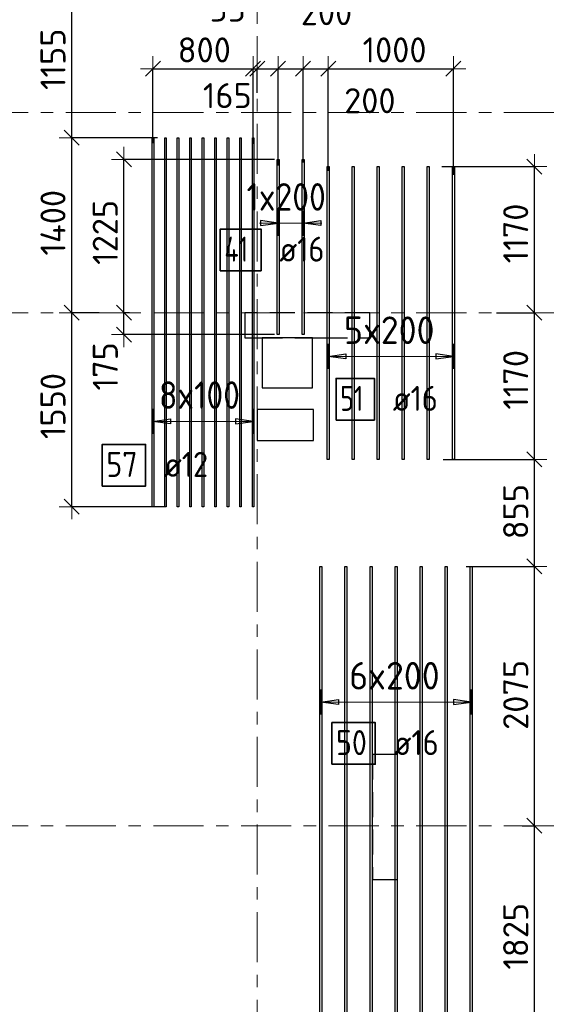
# Model space of a CAD drawing. Header units: metres. Extents: x -38 to 107, y -15 to 21.
# Tile 6 of 89: x 2.6 to 6.9, y 1.87 to 9.74. Entities that reach past the tile are written whole.
import ezdxf

# ---------------------------------------------------------------- set-up
doc = ezdxf.new("R2010")
doc.units = ezdxf.units.M
doc.header["$PDMODE"] = 65
for name, pattern in [('______11', [0.5, 0.4, -0.05, 0, -0.05]), ('______2', [0.27, 0.2, -0.07]), ('______5', [1.1, 0.8, -0.1, 0.1, -0.1])]:
    doc.linetypes.add(name, pattern=pattern)
for name, color, linetype, lineweight in [('XR$2$Осевая линия (1)', 7, '______5', 13), ('XR$3$Перекрытие (1)', 7, 'Continuous', 35), ('XR$3$Размерная линия (1)', 7, 'Continuous', 13)]:
    doc.layers.add(name, color=color, linetype=linetype, lineweight=lineweight)
for name, color, linetype, lineweight, true_color in [('XR$3$Арм.стержн.Доп. Арм верхн.зоны Х', 7, 'Continuous', 35, 0x8c8cff), ('XR$3$Арм.стержн.Доп. Арм. верхн.зоны У', 7, 'Continuous', 35, 0x739641), ('XR$5$Стена_ бетон несущ.', 7, 'Continuous', 70, 0xb4b496)]:
    doc.layers.add(name, color=color, linetype=linetype, lineweight=lineweight, true_color=true_color)
doc.styles.add('ISOCPEUR', font='txt')
doc.dimstyles.new('DIMSTYLE_3', dxfattribs={"dimtxt": 0.2, "dimasz": 0.2, "dimexe": 0, "dimexo": 0, "dimgap": 0.1, "dimtad": 2, "dimdec": 0, "dimlfac": 1000, "dimrnd": 5, "dimzin": 12, "dimdsep": 46, "dimtxsty": 'ISOCPEUR', "dimblk1": 'ALL_ML_STRICH', "dimblk2": 'ALL_ML_STRICH', "dimsah": 1, "dimcen": 0, "dimclrd": 7, "dimclre": 256, "dimclrt": 7, "dimadec": 0, "dimazin": 0, "dimtfac": 1, "dimtdec": 0, "dimtix": 1, "dimtmove": 2, "dimatfit": 3, "dimfxl": 0, "dimtzin": 0, "dimlwd": 0, "dimlwe": -3, "dimarcsym": 0})
doc.dimstyles.new('DIMSTYLE_6', dxfattribs={"dimtxt": 0.2, "dimasz": 0.2, "dimexe": 0, "dimexo": 0, "dimgap": 0.1, "dimtad": 2, "dimdec": 0, "dimlfac": 1000, "dimrnd": 5, "dimzin": 12, "dimdsep": 46, "dimtxsty": 'ISOCPEUR', "dimblk1": 'ALL_ML_STRICH', "dimblk2": 'ALL_ML_STRICH', "dimsah": 1, "dimcen": 0, "dimclrd": 7, "dimclre": 256, "dimclrt": 7, "dimadec": 0, "dimazin": 0, "dimtfac": 1, "dimtdec": 0, "dimtix": 1, "dimtmove": 2, "dimatfit": 3, "dimfxl": 0, "dimtvp": 1.2, "dimtzin": 0, "dimlwd": 0, "dimlwe": -3, "dimarcsym": 0})
doc.dimstyles.new('DIMSTYLE_7', dxfattribs={"dimtxt": 0.2, "dimasz": 0.2, "dimexe": 0, "dimexo": 0, "dimgap": 0.1, "dimtad": 0, "dimdec": 0, "dimlfac": 1000, "dimrnd": 5, "dimzin": 12, "dimdsep": 46, "dimtxsty": 'ISOCPEUR', "dimblk1": 'ALL_ML_STRICH', "dimblk2": 'ALL_ML_STRICH', "dimsah": 1, "dimcen": 0, "dimclrd": 7, "dimclre": 256, "dimclrt": 7, "dimadec": 0, "dimazin": 0, "dimtfac": 1, "dimtdec": 0, "dimtix": 1, "dimtmove": 2, "dimatfit": 3, "dimfxl": 0, "dimtvp": 1.2, "dimtzin": 0, "dimlwd": 0, "dimlwe": -3, "dimarcsym": 0})

# ---------------------------------------------------------------- blocks, each defined once
blk = doc.blocks.new('ALL_ML_STRICH')
at = {"color": 0, "linetype": 'ByBlock', "lineweight": -2}
for p, q in [((0, -0.5), (0, 0.5)), ((-1, 0), (0.5, 0)), ((-0.3, -0.3), (0.3, 0.3))]:
    blk.add_line(p, q, dxfattribs=at)
blk = doc.blocks.new('*D53')
at = {"layer": 'DEFPOINTS', "color": 7, "linetype": 'Continuous', "lineweight": 13, "transparency": 33554687}
for p in [(3.2552, 7.4), (3.0175, 5.8493), (3.7925, 5.8493)]:
    blk.add_point(p, dxfattribs=at)
at = {"layer": 'XR$3$Размерная линия (1)', "color": 9, "linetype": 'Continuous', "lineweight": -2, "true_color": 0xc7c7c7, "transparency": 33554687}
for p, q in [((3.2352, 7.4), (3.0175, 7.4)), ((3.7725, 5.8493), (3.0175, 5.8493))]:
    blk.add_line(p, q, dxfattribs=at)
at = {"layer": 'XR$3$Размерная линия (1)', "color": 7, "linetype": 'Continuous', "lineweight": -2, "transparency": 33554687}
blk.add_line((3.0175, 5.8493), (3.0175, 7.4), dxfattribs=at)
at = {"layer": 'XR$3$Размерная линия (1)', "color": 7, "linetype": 'Continuous', "lineweight": 13, "transparency": 33554687, "xscale": 0.2, "yscale": 0.2, "zscale": 0.2}
for p, rotation in [((3.0175, 7.4), 90), ((3.0175, 5.8493), 270)]:
    blk.add_blockref('ALL_ML_STRICH', p, dxfattribs=dict(at, rotation=rotation))
at = {"layer": 'XR$3$Размерная линия (1)', "color": 7, "linetype": 'Continuous', "lineweight": 13, "transparency": 33554687, "insert": (2.8675, 6.6547), "char_height": 0.2, "width": 0.8, "attachment_point": 5, "rotation": 90, "style": 'ISOCPEUR'}
blk.add_mtext('\\A1;{1550}', dxfattribs=at)
blk = doc.blocks.new('*D54')
at = {"layer": 'DEFPOINTS', "color": 7, "linetype": 'Continuous', "lineweight": 13, "transparency": 33554687}
for p in [(3.7216, 8.7993), (3.0175, 7.4), (3.2552, 7.4)]:
    blk.add_point(p, dxfattribs=at)
at = {"layer": 'XR$3$Размерная линия (1)', "color": 9, "linetype": 'Continuous', "lineweight": -2, "true_color": 0xc7c7c7, "transparency": 33554687}
for p, q in [((3.7016, 8.7993), (3.0175, 8.7993)), ((3.2352, 7.4), (3.0175, 7.4))]:
    blk.add_line(p, q, dxfattribs=at)
at = {"layer": 'XR$3$Размерная линия (1)', "color": 7, "linetype": 'Continuous', "lineweight": -2, "transparency": 33554687}
blk.add_line((3.0175, 7.4), (3.0175, 8.7993), dxfattribs=at)
at = {"layer": 'XR$3$Размерная линия (1)', "color": 7, "linetype": 'Continuous', "lineweight": 13, "transparency": 33554687, "xscale": 0.2, "yscale": 0.2, "zscale": 0.2}
for p, rotation in [((3.0175, 8.7993), 90), ((3.0175, 7.4), 270)]:
    blk.add_blockref('ALL_ML_STRICH', p, dxfattribs=dict(at, rotation=rotation))
at = {"layer": 'XR$3$Размерная линия (1)', "color": 7, "linetype": 'Continuous', "lineweight": 13, "transparency": 33554687, "insert": (2.8675, 8.1197), "char_height": 0.2, "width": 0.8, "attachment_point": 5, "rotation": 90, "style": 'ISOCPEUR'}
blk.add_mtext('\\A1;{1400}', dxfattribs=at)
blk = doc.blocks.new('*D55')
at = {"layer": 'DEFPOINTS', "color": 7, "linetype": 'Continuous', "lineweight": 13, "transparency": 33554687}
for p in [(4.0894, 9.9527), (3.0175, 8.7993), (3.7216, 8.7993)]:
    blk.add_point(p, dxfattribs=at)
at = {"layer": 'XR$3$Размерная линия (1)', "color": 9, "linetype": 'Continuous', "lineweight": -2, "true_color": 0xc7c7c7, "transparency": 33554687}
for p, q in [((4.0694, 9.9527), (3.0175, 9.9527)), ((3.7016, 8.7993), (3.0175, 8.7993))]:
    blk.add_line(p, q, dxfattribs=at)
at = {"layer": 'XR$3$Размерная линия (1)', "color": 7, "linetype": 'Continuous', "lineweight": -2, "transparency": 33554687}
blk.add_line((3.0175, 8.7993), (3.0175, 9.9527), dxfattribs=at)
at = {"layer": 'XR$3$Размерная линия (1)', "color": 7, "linetype": 'Continuous', "lineweight": 13, "transparency": 33554687, "xscale": 0.2, "yscale": 0.2, "zscale": 0.2}
for p, rotation in [((3.0175, 9.9527), 90), ((3.0175, 8.7993), 270)]:
    blk.add_blockref('ALL_ML_STRICH', p, dxfattribs=dict(at, rotation=rotation))
at = {"layer": 'XR$3$Размерная линия (1)', "color": 7, "linetype": 'Continuous', "lineweight": 13, "transparency": 33554687, "insert": (2.8675, 9.426), "char_height": 0.2, "width": 0.8, "attachment_point": 5, "rotation": 90, "style": 'ISOCPEUR'}
blk.add_mtext('\\A1;{1155}', dxfattribs=at)
blk = doc.blocks.new('*D65')
at = {"layer": 'DEFPOINTS', "color": 7, "linetype": 'Continuous', "lineweight": 13, "transparency": 33554687}
for p in [(3.6662, 9.3509), (3.6662, 8.7354), (4.4662, 8.7312)]:
    blk.add_point(p, dxfattribs=at)
at = {"layer": 'XR$3$Размерная линия (1)', "color": 9, "linetype": 'Continuous', "lineweight": -2, "true_color": 0xc7c7c7, "transparency": 33554687}
for p, q in [((3.6662, 8.7554), (3.6662, 9.3509)), ((4.4662, 8.7512), (4.4662, 9.3509))]:
    blk.add_line(p, q, dxfattribs=at)
at = {"layer": 'XR$3$Размерная линия (1)', "color": 7, "linetype": 'Continuous', "lineweight": -2, "transparency": 33554687}
blk.add_line((3.6662, 9.3509), (4.4662, 9.3509), dxfattribs=at)
at = {"layer": 'XR$3$Размерная линия (1)', "color": 7, "linetype": 'Continuous', "lineweight": 13, "transparency": 33554687, "xscale": 0.2, "yscale": 0.2, "zscale": 0.2, "rotation": 180}
blk.add_blockref('ALL_ML_STRICH', (3.6662, 9.3509), dxfattribs=at)
at = {"layer": 'XR$3$Размерная линия (1)', "color": 7, "linetype": 'Continuous', "lineweight": 13, "transparency": 33554687, "xscale": 0.2, "yscale": 0.2, "zscale": 0.2}
blk.add_blockref('ALL_ML_STRICH', (4.4662, 9.3509), dxfattribs=at)
at = {"layer": 'XR$3$Размерная линия (1)', "color": 7, "linetype": 'Continuous', "lineweight": 13, "transparency": 33554687, "insert": (4.0762, 9.5009), "char_height": 0.2, "width": 0.6, "attachment_point": 5, "style": 'ISOCPEUR'}
blk.add_mtext('\\A1;{800}', dxfattribs=at)
blk = doc.blocks.new('*D66')
at = {"layer": 'DEFPOINTS', "color": 7, "linetype": 'Continuous', "lineweight": 13, "transparency": 33554687}
for p in [(4.4662, 9.3509), (4.5, 9.1381), (4.4662, 8.7312)]:
    blk.add_point(p, dxfattribs=at)
at = {"layer": 'XR$3$Размерная линия (1)', "color": 9, "linetype": 'Continuous', "lineweight": -2, "true_color": 0xc7c7c7, "transparency": 33554687}
for p, q in [((4.4662, 8.7512), (4.4662, 9.3509)), ((4.5, 9.1581), (4.5, 9.3509))]:
    blk.add_line(p, q, dxfattribs=at)
at = {"layer": 'XR$3$Размерная линия (1)', "color": 7, "linetype": 'Continuous', "lineweight": -2, "transparency": 33554687}
blk.add_line((4.4662, 9.3509), (4.5, 9.3509), dxfattribs=at)
at = {"layer": 'XR$3$Размерная линия (1)', "color": 7, "linetype": 'Continuous', "lineweight": 13, "transparency": 33554687, "xscale": 0.2, "yscale": 0.2, "zscale": 0.2}
blk.add_blockref('ALL_ML_STRICH', (4.5, 9.3509), dxfattribs=at)
at = {"layer": 'XR$3$Размерная линия (1)', "color": 7, "linetype": 'Continuous', "lineweight": 13, "transparency": 33554687, "xscale": 0.2, "yscale": 0.2, "zscale": 0.2, "rotation": 180}
blk.add_blockref('ALL_ML_STRICH', (4.4662, 9.3509), dxfattribs=at)
at = {"layer": 'XR$3$Размерная линия (1)', "color": 7, "linetype": 'Continuous', "lineweight": 13, "transparency": 33554687, "insert": (4.2639, 9.8272), "char_height": 0.2, "width": 0.4, "attachment_point": 5, "style": 'ISOCPEUR'}
blk.add_mtext('\\A1;{35}', dxfattribs=at)
blk = doc.blocks.new('*D67')
at = {"layer": 'DEFPOINTS', "color": 7, "linetype": 'Continuous', "lineweight": 13, "transparency": 33554687}
for p in [(4.5, 9.3509), (4.5, 9.1381), (4.6662, 8.5568)]:
    blk.add_point(p, dxfattribs=at)
at = {"layer": 'XR$3$Размерная линия (1)', "color": 9, "linetype": 'Continuous', "lineweight": -2, "true_color": 0xc7c7c7, "transparency": 33554687}
for p, q in [((4.5, 9.1581), (4.5, 9.3509)), ((4.6662, 8.5768), (4.6662, 9.3509))]:
    blk.add_line(p, q, dxfattribs=at)
at = {"layer": 'XR$3$Размерная линия (1)', "color": 7, "linetype": 'Continuous', "lineweight": -2, "transparency": 33554687}
blk.add_line((4.5, 9.3509), (4.6662, 9.3509), dxfattribs=at)
at = {"layer": 'XR$3$Размерная линия (1)', "color": 7, "linetype": 'Continuous', "lineweight": 13, "transparency": 33554687, "xscale": 0.2, "yscale": 0.2, "zscale": 0.2, "rotation": 180}
blk.add_blockref('ALL_ML_STRICH', (4.5, 9.3509), dxfattribs=at)
at = {"layer": 'XR$3$Размерная линия (1)', "color": 7, "linetype": 'Continuous', "lineweight": 13, "transparency": 33554687, "xscale": 0.2, "yscale": 0.2, "zscale": 0.2}
blk.add_blockref('ALL_ML_STRICH', (4.6662, 9.3509), dxfattribs=at)
at = {"layer": 'XR$3$Размерная линия (1)', "color": 7, "linetype": 'Continuous', "lineweight": 13, "transparency": 33554687, "insert": (4.2602, 9.1358), "char_height": 0.2, "width": 0.6, "attachment_point": 5, "style": 'ISOCPEUR'}
blk.add_mtext('\\A1;{165}', dxfattribs=at)
blk = doc.blocks.new('*D68')
at = {"layer": 'DEFPOINTS', "color": 7, "linetype": 'Continuous', "lineweight": 13, "transparency": 33554687}
for p in [(4.6662, 9.3509), (4.8662, 8.5817), (4.6662, 8.5568)]:
    blk.add_point(p, dxfattribs=at)
at = {"layer": 'XR$3$Размерная линия (1)', "color": 9, "linetype": 'Continuous', "lineweight": -2, "true_color": 0xc7c7c7, "transparency": 33554687}
for p, q in [((4.6662, 8.5768), (4.6662, 9.3509)), ((4.8662, 8.6017), (4.8662, 9.3509))]:
    blk.add_line(p, q, dxfattribs=at)
at = {"layer": 'XR$3$Размерная линия (1)', "color": 7, "linetype": 'Continuous', "lineweight": -2, "transparency": 33554687}
blk.add_line((4.6662, 9.3509), (4.8662, 9.3509), dxfattribs=at)
at = {"layer": 'XR$3$Размерная линия (1)', "color": 7, "linetype": 'Continuous', "lineweight": 13, "transparency": 33554687, "xscale": 0.2, "yscale": 0.2, "zscale": 0.2, "rotation": 180}
blk.add_blockref('ALL_ML_STRICH', (4.6662, 9.3509), dxfattribs=at)
at = {"layer": 'XR$3$Размерная линия (1)', "color": 7, "linetype": 'Continuous', "lineweight": 13, "transparency": 33554687, "xscale": 0.2, "yscale": 0.2, "zscale": 0.2}
blk.add_blockref('ALL_ML_STRICH', (4.8662, 9.3509), dxfattribs=at)
at = {"layer": 'XR$3$Размерная линия (1)', "color": 7, "linetype": 'Continuous', "lineweight": 13, "transparency": 33554687, "insert": (5.0527, 9.7986), "char_height": 0.2, "width": 0.6, "attachment_point": 5, "style": 'ISOCPEUR'}
blk.add_mtext('\\A1;{200}', dxfattribs=at)
blk = doc.blocks.new('*D69')
at = {"layer": 'DEFPOINTS', "color": 7, "linetype": 'Continuous', "lineweight": 13, "transparency": 33554687}
for p in [(4.8662, 9.3509), (4.8662, 8.5817), (5.0662, 8.5153)]:
    blk.add_point(p, dxfattribs=at)
at = {"layer": 'XR$3$Размерная линия (1)', "color": 9, "linetype": 'Continuous', "lineweight": -2, "true_color": 0xc7c7c7, "transparency": 33554687}
for p, q in [((4.8662, 8.6017), (4.8662, 9.3509)), ((5.0662, 8.5353), (5.0662, 9.3509))]:
    blk.add_line(p, q, dxfattribs=at)
at = {"layer": 'XR$3$Размерная линия (1)', "color": 7, "linetype": 'Continuous', "lineweight": -2, "transparency": 33554687}
blk.add_line((4.8662, 9.3509), (5.0662, 9.3509), dxfattribs=at)
at = {"layer": 'XR$3$Размерная линия (1)', "color": 7, "linetype": 'Continuous', "lineweight": 13, "transparency": 33554687, "xscale": 0.2, "yscale": 0.2, "zscale": 0.2, "rotation": 180}
blk.add_blockref('ALL_ML_STRICH', (4.8662, 9.3509), dxfattribs=at)
at = {"layer": 'XR$3$Размерная линия (1)', "color": 7, "linetype": 'Continuous', "lineweight": 13, "transparency": 33554687, "xscale": 0.2, "yscale": 0.2, "zscale": 0.2}
blk.add_blockref('ALL_ML_STRICH', (5.0662, 9.3509), dxfattribs=at)
at = {"layer": 'XR$3$Размерная линия (1)', "color": 7, "linetype": 'Continuous', "lineweight": 13, "transparency": 33554687, "insert": (5.3991, 9.0949), "char_height": 0.2, "width": 0.6, "attachment_point": 5, "style": 'ISOCPEUR'}
blk.add_mtext('\\A1;{200}', dxfattribs=at)
blk = doc.blocks.new('*D70')
at = {"layer": 'DEFPOINTS', "color": 7, "linetype": 'Continuous', "lineweight": 13, "transparency": 33554687}
for p in [(5.0662, 9.3509), (5.0662, 8.5153), (6.0662, 8.4821)]:
    blk.add_point(p, dxfattribs=at)
at = {"layer": 'XR$3$Размерная линия (1)', "color": 9, "linetype": 'Continuous', "lineweight": -2, "true_color": 0xc7c7c7, "transparency": 33554687}
for p, q in [((5.0662, 8.5353), (5.0662, 9.3509)), ((6.0662, 8.5021), (6.0662, 9.3509))]:
    blk.add_line(p, q, dxfattribs=at)
at = {"layer": 'XR$3$Размерная линия (1)', "color": 7, "linetype": 'Continuous', "lineweight": -2, "transparency": 33554687}
blk.add_line((5.0662, 9.3509), (6.0662, 9.3509), dxfattribs=at)
at = {"layer": 'XR$3$Размерная линия (1)', "color": 7, "linetype": 'Continuous', "lineweight": 13, "transparency": 33554687, "xscale": 0.2, "yscale": 0.2, "zscale": 0.2, "rotation": 180}
blk.add_blockref('ALL_ML_STRICH', (5.0662, 9.3509), dxfattribs=at)
at = {"layer": 'XR$3$Размерная линия (1)', "color": 7, "linetype": 'Continuous', "lineweight": 13, "transparency": 33554687, "xscale": 0.2, "yscale": 0.2, "zscale": 0.2}
blk.add_blockref('ALL_ML_STRICH', (6.0662, 9.3509), dxfattribs=at)
at = {"layer": 'XR$3$Размерная линия (1)', "color": 7, "linetype": 'Continuous', "lineweight": 13, "transparency": 33554687, "insert": (5.5962, 9.5009), "char_height": 0.2, "width": 0.8, "attachment_point": 5, "style": 'ISOCPEUR'}
blk.add_mtext('\\A1;{1000}', dxfattribs=at)
blk = doc.blocks.new('*D71')
at = {"layer": 'DEFPOINTS', "color": 7, "linetype": 'Continuous', "lineweight": 13, "transparency": 33554687}
for p in [(3.4995, 7.4), (3.4348, 7.2253), (4.6582, 7.2253)]:
    blk.add_point(p, dxfattribs=at)
at = {"layer": 'XR$3$Размерная линия (1)', "color": 9, "linetype": 'Continuous', "lineweight": -2, "true_color": 0xc7c7c7, "transparency": 33554687}
for p, q in [((3.4795, 7.4), (3.4348, 7.4)), ((4.6382, 7.2253), (3.4348, 7.2253))]:
    blk.add_line(p, q, dxfattribs=at)
at = {"layer": 'XR$3$Размерная линия (1)', "color": 7, "linetype": 'Continuous', "lineweight": -2, "transparency": 33554687}
blk.add_line((3.4348, 7.2253), (3.4348, 7.4), dxfattribs=at)
at = {"layer": 'XR$3$Размерная линия (1)', "color": 7, "linetype": 'Continuous', "lineweight": 13, "transparency": 33554687, "xscale": 0.2, "yscale": 0.2, "zscale": 0.2}
for p, rotation in [((3.4348, 7.4), 90), ((3.4348, 7.2253), 270)]:
    blk.add_blockref('ALL_ML_STRICH', p, dxfattribs=dict(at, rotation=rotation))
at = {"layer": 'XR$3$Размерная линия (1)', "color": 7, "linetype": 'Continuous', "lineweight": 13, "transparency": 33554687, "insert": (3.2856, 6.972), "char_height": 0.2, "width": 0.6, "attachment_point": 5, "rotation": 90, "style": 'ISOCPEUR'}
blk.add_mtext('\\A1;{175}', dxfattribs=at)
blk = doc.blocks.new('*D72')
at = {"layer": 'DEFPOINTS', "color": 7, "linetype": 'Continuous', "lineweight": 13, "transparency": 33554687}
for p in [(4.6582, 8.6253), (3.4348, 7.4), (3.4995, 7.4)]:
    blk.add_point(p, dxfattribs=at)
at = {"layer": 'XR$3$Размерная линия (1)', "color": 9, "linetype": 'Continuous', "lineweight": -2, "true_color": 0xc7c7c7, "transparency": 33554687}
for p, q in [((4.6382, 8.6253), (3.4348, 8.6253)), ((3.4795, 7.4), (3.4348, 7.4))]:
    blk.add_line(p, q, dxfattribs=at)
at = {"layer": 'XR$3$Размерная линия (1)', "color": 7, "linetype": 'Continuous', "lineweight": -2, "transparency": 33554687}
blk.add_line((3.4348, 7.4), (3.4348, 8.6253), dxfattribs=at)
at = {"layer": 'XR$3$Размерная линия (1)', "color": 7, "linetype": 'Continuous', "lineweight": 13, "transparency": 33554687, "xscale": 0.2, "yscale": 0.2, "zscale": 0.2}
for p, rotation in [((3.4348, 8.6253), 90), ((3.4348, 7.4), 270)]:
    blk.add_blockref('ALL_ML_STRICH', p, dxfattribs=dict(at, rotation=rotation))
at = {"layer": 'XR$3$Размерная линия (1)', "color": 7, "linetype": 'Continuous', "lineweight": 13, "transparency": 33554687, "insert": (3.2848, 8.0427), "char_height": 0.2, "width": 0.8, "attachment_point": 5, "rotation": 90, "style": 'ISOCPEUR'}
blk.add_mtext('\\A1;{1225}', dxfattribs=at)
blk = doc.blocks.new('*D363')
at = {"layer": 'DEFPOINTS', "color": 7, "linetype": 'Continuous', "lineweight": 13, "transparency": 33554687}
for p in [(6.5952, 3.3), (6.1281, 1.4729), (6.7143, 1.4729)]:
    blk.add_point(p, dxfattribs=at)
at = {"layer": 'XR$3$Размерная линия (1)', "color": 9, "linetype": 'Continuous', "lineweight": -2, "true_color": 0xc7c7c7, "transparency": 33554687}
for p, q in [((6.6152, 3.3), (6.7143, 3.3)), ((6.1481, 1.4729), (6.7143, 1.4729))]:
    blk.add_line(p, q, dxfattribs=at)
at = {"layer": 'XR$3$Размерная линия (1)', "color": 7, "linetype": 'Continuous', "lineweight": -2, "transparency": 33554687}
blk.add_line((6.7143, 1.4729), (6.7143, 3.3), dxfattribs=at)
at = {"layer": 'XR$3$Размерная линия (1)', "color": 7, "linetype": 'Continuous', "lineweight": 13, "transparency": 33554687, "xscale": 0.2, "yscale": 0.2, "zscale": 0.2}
for p, rotation in [((6.7143, 3.3), 90), ((6.7143, 1.4729), 270)]:
    blk.add_blockref('ALL_ML_STRICH', p, dxfattribs=dict(at, rotation=rotation))
at = {"layer": 'XR$3$Размерная линия (1)', "color": 7, "linetype": 'Continuous', "lineweight": 13, "transparency": 33554687, "insert": (6.5643, 2.4164), "char_height": 0.2, "width": 0.8, "attachment_point": 5, "rotation": 90, "style": 'ISOCPEUR'}
blk.add_mtext('\\A1;{1825}', dxfattribs=at)
blk = doc.blocks.new('*D364')
at = {"layer": 'DEFPOINTS', "color": 7, "linetype": 'Continuous', "lineweight": 13, "transparency": 33554687}
for p in [(6.1492, 5.3729), (6.5952, 3.3), (6.7143, 3.3)]:
    blk.add_point(p, dxfattribs=at)
at = {"layer": 'XR$3$Размерная линия (1)', "color": 9, "linetype": 'Continuous', "lineweight": -2, "true_color": 0xc7c7c7, "transparency": 33554687}
for p, q in [((6.1692, 5.3729), (6.7143, 5.3729)), ((6.6152, 3.3), (6.7143, 3.3))]:
    blk.add_line(p, q, dxfattribs=at)
at = {"layer": 'XR$3$Размерная линия (1)', "color": 7, "linetype": 'Continuous', "lineweight": -2, "transparency": 33554687}
blk.add_line((6.7143, 3.3), (6.7143, 5.3729), dxfattribs=at)
at = {"layer": 'XR$3$Размерная линия (1)', "color": 7, "linetype": 'Continuous', "lineweight": 13, "transparency": 33554687, "xscale": 0.2, "yscale": 0.2, "zscale": 0.2}
for p, rotation in [((6.7143, 5.3729), 90), ((6.7143, 3.3), 270)]:
    blk.add_blockref('ALL_ML_STRICH', p, dxfattribs=dict(at, rotation=rotation))
at = {"layer": 'XR$3$Размерная линия (1)', "color": 7, "linetype": 'Continuous', "lineweight": 13, "transparency": 33554687, "insert": (6.5643, 4.3464), "char_height": 0.2, "width": 0.8, "attachment_point": 5, "rotation": 90, "style": 'ISOCPEUR'}
blk.add_mtext('\\A1;{2075}', dxfattribs=at)
blk = doc.blocks.new('*D365')
at = {"layer": 'DEFPOINTS', "color": 7, "linetype": 'Continuous', "lineweight": 13, "transparency": 33554687}
for p in [(5.9649, 6.2285), (6.1492, 5.3729), (6.7143, 5.3729)]:
    blk.add_point(p, dxfattribs=at)
at = {"layer": 'XR$3$Размерная линия (1)', "color": 9, "linetype": 'Continuous', "lineweight": -2, "true_color": 0xc7c7c7, "transparency": 33554687}
for p, q in [((5.9849, 6.2285), (6.7143, 6.2285)), ((6.1692, 5.3729), (6.7143, 5.3729))]:
    blk.add_line(p, q, dxfattribs=at)
at = {"layer": 'XR$3$Размерная линия (1)', "color": 7, "linetype": 'Continuous', "lineweight": -2, "transparency": 33554687}
blk.add_line((6.7143, 5.3729), (6.7143, 6.2285), dxfattribs=at)
at = {"layer": 'XR$3$Размерная линия (1)', "color": 7, "linetype": 'Continuous', "lineweight": 13, "transparency": 33554687, "xscale": 0.2, "yscale": 0.2, "zscale": 0.2}
for p, rotation in [((6.7143, 6.2285), 90), ((6.7143, 5.3729), 270)]:
    blk.add_blockref('ALL_ML_STRICH', p, dxfattribs=dict(at, rotation=rotation))
at = {"layer": 'XR$3$Размерная линия (1)', "color": 7, "linetype": 'Continuous', "lineweight": 13, "transparency": 33554687, "insert": (6.5643, 5.8107), "char_height": 0.2, "width": 0.6, "attachment_point": 5, "rotation": 90, "style": 'ISOCPEUR'}
blk.add_mtext('\\A1;{855}', dxfattribs=at)
blk = doc.blocks.new('*D366')
at = {"layer": 'DEFPOINTS', "color": 7, "linetype": 'Continuous', "lineweight": 13, "transparency": 33554687}
for p in [(6.3906, 7.4), (5.9649, 6.2285), (6.7143, 6.2285)]:
    blk.add_point(p, dxfattribs=at)
at = {"layer": 'XR$3$Размерная линия (1)', "color": 9, "linetype": 'Continuous', "lineweight": -2, "true_color": 0xc7c7c7, "transparency": 33554687}
for p, q in [((6.4106, 7.4), (6.7143, 7.4)), ((5.9849, 6.2285), (6.7143, 6.2285))]:
    blk.add_line(p, q, dxfattribs=at)
at = {"layer": 'XR$3$Размерная линия (1)', "color": 7, "linetype": 'Continuous', "lineweight": -2, "transparency": 33554687}
blk.add_line((6.7143, 6.2285), (6.7143, 7.4), dxfattribs=at)
at = {"layer": 'XR$3$Размерная линия (1)', "color": 7, "linetype": 'Continuous', "lineweight": 13, "transparency": 33554687, "xscale": 0.2, "yscale": 0.2, "zscale": 0.2}
for p, rotation in [((6.7143, 7.4), 90), ((6.7143, 6.2285), 270)]:
    blk.add_blockref('ALL_ML_STRICH', p, dxfattribs=dict(at, rotation=rotation))
at = {"layer": 'XR$3$Размерная линия (1)', "color": 7, "linetype": 'Continuous', "lineweight": 13, "transparency": 33554687, "insert": (6.5643, 6.8642), "char_height": 0.2, "width": 0.8, "attachment_point": 5, "rotation": 90, "style": 'ISOCPEUR'}
blk.add_mtext('\\A1;{1170}', dxfattribs=at)
blk = doc.blocks.new('*D367')
at = {"layer": 'DEFPOINTS', "color": 7, "linetype": 'Continuous', "lineweight": 13, "transparency": 33554687}
for p in [(5.9547, 8.5685), (6.3906, 7.4), (6.7143, 7.4)]:
    blk.add_point(p, dxfattribs=at)
at = {"layer": 'XR$3$Размерная линия (1)', "color": 9, "linetype": 'Continuous', "lineweight": -2, "true_color": 0xc7c7c7, "transparency": 33554687}
for p, q in [((5.9747, 8.5685), (6.7143, 8.5685)), ((6.4106, 7.4), (6.7143, 7.4))]:
    blk.add_line(p, q, dxfattribs=at)
at = {"layer": 'XR$3$Размерная линия (1)', "color": 7, "linetype": 'Continuous', "lineweight": -2, "transparency": 33554687}
blk.add_line((6.7143, 7.4), (6.7143, 8.5685), dxfattribs=at)
at = {"layer": 'XR$3$Размерная линия (1)', "color": 7, "linetype": 'Continuous', "lineweight": 13, "transparency": 33554687, "xscale": 0.2, "yscale": 0.2, "zscale": 0.2}
for p, rotation in [((6.7143, 8.5685), 90), ((6.7143, 7.4), 270)]:
    blk.add_blockref('ALL_ML_STRICH', p, dxfattribs=dict(at, rotation=rotation))
at = {"layer": 'XR$3$Размерная линия (1)', "color": 7, "linetype": 'Continuous', "lineweight": 13, "transparency": 33554687, "insert": (6.5643, 8.0342), "char_height": 0.2, "width": 0.8, "attachment_point": 5, "rotation": 90, "style": 'ISOCPEUR'}
blk.add_mtext('\\A1;{1170}', dxfattribs=at)

msp = doc.modelspace()

# ---------------------------------------------------------------- linework, layer by layer
at = {"layer": 'XR$2$Осевая линия (1)', "color": 253, "linetype": '______11', "lineweight": 13, "true_color": 0xa0a0a0, "transparency": 33554687}
for p, q in [((4.5, -3.39), (4.5, 19.78)), ((-2.63, 9), (62.6, 9)), ((-2.63, 7.4), (62.6, 7.4)), ((-2.63, 3.3), (62.6, 3.3))]:
    msp.add_line(p, q, dxfattribs=at)
at = {"layer": 'XR$3$Арм.стержн.Доп. Арм верхн.зоны Х', "color": 253, "linetype": 'Continuous', "lineweight": -3, "true_color": 0xa0a0a0, "transparency": 33554687}
for p, q in [((5.0662, 7.0507), (5.0662, 7.1507)), ((6.0662, 7.0507), (6.0662, 7.1507)), ((5.0662, 7.0507), (5.0662, 6.9507)), ((6.0662, 7.0507), (6.0662, 6.9507)), ((3.6662, 6.5321), (3.6662, 6.6321)), ((4.4662, 6.5321), (4.4662, 6.6321)), ((3.6662, 6.5321), (3.6662, 6.4321)), ((4.4662, 6.5321), (4.4662, 6.4321)), ((5.0083, 4.2891), (5.0083, 4.3891)), ((6.2083, 4.2891), (6.2083, 4.3891)), ((5.0083, 4.2891), (5.0083, 4.1891)), ((6.2083, 4.2891), (6.2083, 4.1891))]:
    msp.add_line(p, q, dxfattribs=at)
at = {"layer": 'XR$3$Арм.стержн.Доп. Арм верхн.зоны Х', "color": 7, "linetype": 'Continuous', "lineweight": 25, "transparency": 33554687}
for p, q in [((5.0662, 7.0507), (5.2062, 7.0707)), ((5.2062, 7.0307), (5.0662, 7.0507)), ((5.2062, 7.0707), (5.2062, 7.0307)), ((6.0662, 7.0507), (5.9262, 7.0707)), ((5.9262, 7.0707), (5.9262, 7.0307)), ((5.9262, 7.0307), (6.0662, 7.0507)), ((3.6662, 6.5321), (3.8062, 6.5521)), ((3.8062, 6.5121), (3.6662, 6.5321)), ((3.8062, 6.5521), (3.8062, 6.5121)), ((4.4662, 6.5321), (4.3262, 6.5521)), ((4.3262, 6.5521), (4.3262, 6.5121)), ((4.3262, 6.5121), (4.4662, 6.5321)), ((5.0083, 4.2891), (5.1483, 4.3091)), ((5.1483, 4.2691), (5.0083, 4.2891)), ((5.1483, 4.3091), (5.1483, 4.2691)), ((6.2083, 4.2891), (6.0683, 4.3091)), ((6.0683, 4.3091), (6.0683, 4.2691)), ((6.0683, 4.2691), (6.2083, 4.2891))]:
    msp.add_line(p, q, dxfattribs=at)
at = {"layer": 'XR$3$Арм.стержн.Доп. Арм верхн.зоны Х', "color": 7, "linetype": 'Continuous', "lineweight": 13, "transparency": 33554687}
for p, q in [((5.0662, 7.0507), (5.0662, 7.0507)), ((5.0662, 7.0507), (6.0662, 7.0507)), ((6.0662, 7.0507), (6.0662, 7.0507)), ((3.6662, 6.5321), (3.6662, 6.5321)), ((3.6662, 6.5321), (4.4662, 6.5321)), ((4.4662, 6.5321), (4.4662, 6.5321)), ((5.0083, 4.2891), (5.0083, 4.2891)), ((6.2083, 4.2891), (6.2083, 4.2891))]:
    msp.add_line(p, q, dxfattribs=at)
at = {"layer": 'XR$3$Арм.стержн.Доп. Арм верхн.зоны Х', "color": 34, "linetype": 'Continuous', "lineweight": 25, "transparency": 33554687}
for points in [[(3.6602, 5.8493), (3.6602, 8.7993), (3.6722, 8.7993), (3.6722, 5.8493), (3.6602, 5.8493)], [(3.7602, 5.8493), (3.7602, 8.7993), (3.7722, 8.7993), (3.7722, 5.8493), (3.7602, 5.8493)], [(3.8602, 5.8493), (3.8602, 8.7993), (3.8722, 8.7993), (3.8722, 5.8493), (3.8602, 5.8493)], [(3.9602, 5.8493), (3.9602, 8.7993), (3.9722, 8.7993), (3.9722, 5.8493), (3.9602, 5.8493)], [(4.0602, 5.8493), (4.0602, 8.7993), (4.0722, 8.7993), (4.0722, 5.8493), (4.0602, 5.8493)], [(4.1602, 5.8493), (4.1602, 8.7993), (4.1722, 8.7993), (4.1722, 5.8493), (4.1602, 5.8493)], [(4.2602, 5.8493), (4.2602, 8.7993), (4.2722, 8.7993), (4.2722, 5.8493), (4.2602, 5.8493)], [(4.3602, 5.8493), (4.3602, 8.7993), (4.3722, 8.7993), (4.3722, 5.8493), (4.3602, 5.8493)], [(4.4602, 5.8493), (4.4602, 8.7993), (4.4722, 8.7993), (4.4722, 5.8493), (4.4602, 5.8493)]]:
    msp.add_lwpolyline(points, dxfattribs=at)
at = {"layer": 'XR$3$Арм.стержн.Доп. Арм верхн.зоны Х', "color": 7, "linetype": 'Continuous', "lineweight": 25, "transparency": 33554687}
for points in [[(5.0582, 6.2285), (5.0582, 8.5685), (5.0742, 8.5685), (5.0742, 6.2285), (5.0582, 6.2285)], [(5.2582, 6.2285), (5.2582, 8.5685), (5.2742, 8.5685), (5.2742, 6.2285), (5.2582, 6.2285)], [(5.4582, 6.2285), (5.4582, 8.5685), (5.4742, 8.5685), (5.4742, 6.2285), (5.4582, 6.2285)], [(5.6582, 6.2285), (5.6582, 8.5685), (5.6742, 8.5685), (5.6742, 6.2285), (5.6582, 6.2285)], [(5.8582, 6.2285), (5.8582, 8.5685), (5.8742, 8.5685), (5.8742, 6.2285), (5.8582, 6.2285)], [(6.0582, 6.2285), (6.0582, 8.5685), (6.0742, 8.5685), (6.0742, 6.2285), (6.0582, 6.2285)], [(5.0003, 1.4729), (5.0003, 5.3729), (5.0163, 5.3729), (5.0163, 1.4729), (5.0003, 1.4729)], [(5.2003, 1.4729), (5.2003, 5.3729), (5.2163, 5.3729), (5.2163, 1.4729), (5.2003, 1.4729)], [(5.4003, 1.4729), (5.4003, 5.3729), (5.4163, 5.3729), (5.4163, 1.4729), (5.4003, 1.4729)], [(5.6003, 1.4729), (5.6003, 5.3729), (5.6163, 5.3729), (5.6163, 1.4729), (5.6003, 1.4729)], [(5.8003, 1.4729), (5.8003, 5.3729), (5.8163, 5.3729), (5.8163, 1.4729), (5.8003, 1.4729)], [(6.0003, 1.4729), (6.0003, 5.3729), (6.0163, 5.3729), (6.0163, 1.4729), (6.0003, 1.4729)], [(6.2003, 1.4729), (6.2003, 5.3729), (6.2163, 5.3729), (6.2163, 1.4729), (6.2003, 1.4729)]]:
    msp.add_lwpolyline(points, dxfattribs=at)
at = {"layer": 'XR$3$Арм.стержн.Доп. Арм верхн.зоны Х', "color": 7, "linetype": 'Continuous', "lineweight": 35, "transparency": 33554687}
for points in [[(5.1291, 6.5426), (5.4357, 6.5426), (5.4357, 6.8759), (5.1291, 6.8759), (5.1291, 6.5426)], [(3.2608, 6.0149), (3.6075, 6.0149), (3.6075, 6.3482), (3.2608, 6.3482), (3.2608, 6.0149)], [(5.0958, 3.7914), (5.4424, 3.7914), (5.4424, 4.1247), (5.0958, 4.1247), (5.0958, 3.7914)]]:
    msp.add_lwpolyline(points, dxfattribs=at)
at = {"layer": 'XR$3$Арм.стержн.Доп. Арм верхн.зоны Х', "color": 7, "linetype": 'Continuous', "lineweight": 13, "transparency": 33554687}
msp.add_lwpolyline([(5.0083, 4.2891), (5.0353, 4.2891), (5.0353, 4.2891), (6.2083, 4.2891)], dxfattribs=at)
at = {"layer": 'XR$3$Арм.стержн.Доп. Арм. верхн.зоны У', "color": 253, "linetype": 'Continuous', "lineweight": -3, "true_color": 0xa0a0a0, "transparency": 33554687}
for p, q in [((4.6662, 8.1163), (4.6662, 8.2163)), ((4.8662, 8.1163), (4.8662, 8.2163)), ((4.6662, 8.1163), (4.6662, 8.0163)), ((4.8662, 8.1163), (4.8662, 8.0163))]:
    msp.add_line(p, q, dxfattribs=at)
at = {"layer": 'XR$3$Арм.стержн.Доп. Арм. верхн.зоны У', "color": 7, "linetype": 'Continuous', "lineweight": 13, "transparency": 33554687}
for p, q in [((4.6662, 8.1163), (4.5162, 8.1163)), ((4.6662, 8.1163), (4.8662, 8.1163)), ((4.8662, 8.1163), (5.0162, 8.1163))]:
    msp.add_line(p, q, dxfattribs=at)
at = {"layer": 'XR$3$Арм.стержн.Доп. Арм. верхн.зоны У', "color": 7, "linetype": 'Continuous', "lineweight": 25, "transparency": 33554687}
for p, q in [((4.6662, 8.1163), (4.5262, 8.1363)), ((4.5262, 8.1363), (4.5262, 8.0963)), ((4.5262, 8.0963), (4.6662, 8.1163)), ((4.8662, 8.1163), (5.0062, 8.1363)), ((5.0062, 8.0963), (4.8662, 8.1163)), ((5.0062, 8.1363), (5.0062, 8.0963))]:
    msp.add_line(p, q, dxfattribs=at)
for points in [[(4.6582, 7.2253), (4.6582, 8.6253), (4.6742, 8.6253), (4.6742, 7.2253), (4.6582, 7.2253)], [(4.8582, 7.2253), (4.8582, 8.6253), (4.8742, 8.6253), (4.8742, 7.2253), (4.8582, 7.2253)]]:
    msp.add_lwpolyline(points, dxfattribs=at)
at = {"layer": 'XR$3$Арм.стержн.Доп. Арм. верхн.зоны У', "color": 7, "linetype": 'Continuous', "lineweight": 35, "transparency": 33554687}
msp.add_lwpolyline([(4.2034, 7.7353), (4.5301, 7.7353), (4.5301, 8.0687), (4.2034, 8.0687), (4.2034, 7.7353)], dxfattribs=at)
at = {"layer": 'XR$3$Перекрытие (1)', "color": 7, "linetype": 'Continuous', "lineweight": 25, "transparency": 33554687}
for p, q in [((4.54, 7.2003), (4.54, 6.8003)), ((4.94, 7.2003), (4.54, 7.2003)), ((4.94, 6.8003), (4.94, 7.2003)), ((4.54, 6.8003), (4.94, 6.8003)), ((4.5, 6.6282), (4.5, 6.3782)), ((4.95, 6.6282), (4.5, 6.6282)), ((4.95, 6.3782), (4.95, 6.6282)), ((4.5, 6.3782), (4.95, 6.3782))]:
    msp.add_line(p, q, dxfattribs=at)
at = {"layer": 'XR$5$Стена_ бетон несущ.', "color": 253, "linetype": '______2', "lineweight": -3, "true_color": 0xa0a0a0, "transparency": 33554687}
for p, q in [((5.4, 7.4), (4.4, 7.4)), ((4.4, 7.4), (4.4, 7.2)), ((5.4, 7.2), (5.4, 7.4)), ((4.4, 7.2), (4.42, 7.2)), ((4.42, 7.2), (4.5, 7.2)), ((4.5, 7.2), (4.94, 7.2)), ((4.94, 7.2), (5.02, 7.2)), ((5.02, 7.2), (5.4, 7.2)), ((5.42, 3.87), (5.42, 2.87)), ((5.62, 3.87), (5.42, 3.87)), ((5.62, 2.87), (5.62, 3.87)), ((5.42, 2.87), (5.62, 2.87))]:
    msp.add_line(p, q, dxfattribs=at)

# ---------------------------------------------------------------- texts
at = {"layer": 'XR$3$Арм.стержн.Доп. Арм верхн.зоны Х', "color": 7, "linetype": 'Continuous', "lineweight": 13, "transparency": 33554687, "char_height": 0.22, "attachment_point": 7, "style": 'ISOCPEUR'}
for s, insert, width in [('\\W0.95;5x200', (5.1922, 7.1507), 0.873359), ('\\W0.89;8x100', (3.7142, 6.6321), 0.823552), ('\\W0.95;6x200', (5.2343, 4.3891), 0.873359)]:
    msp.add_mtext(s, dxfattribs=dict(at, insert=insert, width=width))
at = {"layer": 'XR$3$Арм.стержн.Доп. Арм верхн.зоны Х', "color": 7, "linetype": 'Continuous', "lineweight": 25, "transparency": 33554687, "char_height": 0.2, "attachment_point": 7, "style": 'ISOCPEUR'}
for s, insert, width in [('\\W0.75;51', (5.1624, 6.6159), 0.314854), ('\\W0.89; ø16 ', (5.4691, 6.6159), 0.749105), ('\\W0.87;57', (3.2941, 6.0882), 0.367208), ('\\W0.89; ø12 ', (3.6408, 6.0882), 0.749105), ('\\W0.87;50', (5.1291, 3.8647), 0.367208), ('\\W0.89; ø16 ', (5.4758, 3.8647), 0.749105)]:
    msp.add_mtext(s, dxfattribs=dict(at, insert=insert, width=width))
at = {"layer": 'XR$3$Арм.стержн.Доп. Арм. верхн.зоны У', "color": 7, "linetype": 'Continuous', "lineweight": 13, "transparency": 33554687, "insert": (4.4142, 8.2163), "char_height": 0.22, "width": 0.823552, "attachment_point": 7, "style": 'ISOCPEUR'}
msp.add_mtext('\\W0.89;1x200', dxfattribs=at)
at = {"layer": 'XR$3$Арм.стержн.Доп. Арм. верхн.зоны У', "color": 7, "linetype": 'Continuous', "lineweight": 25, "transparency": 33554687, "char_height": 0.2, "attachment_point": 7, "style": 'ISOCPEUR'}
for s, insert, width in [('\\W0.76;41', (4.2368, 7.8087), 0.336375), ('\\W0.89; ø16 ', (4.5634, 7.8087), 0.749105)]:
    msp.add_mtext(s, dxfattribs=dict(at, insert=insert, width=width))

# ---------------------------------------------------------------- dimensions: what is measured, and where the dimension line sits
at = {"layer": 'XR$3$Размерная линия (1)', "color": 7, "linetype": 'Continuous', "lineweight": 13, "transparency": 33554687}
for base, p1, p2, dimstyle, picture, middle in [((3.0175, 9.9527), (3.7016, 8.7993), (4.0694, 9.9527), 'DIMSTYLE_3', '*D55', (2.8675, 9.426)), ((3.0175, 8.7993), (3.2352, 7.4), (3.7016, 8.7993), 'DIMSTYLE_3', '*D54', (2.8675, 8.1197)), ((3.4348, 8.6253), (3.4795, 7.4), (4.6382, 8.6253), 'DIMSTYLE_3', '*D72', (3.2848, 8.0427)), ((6.71434, 8.56846), (6.41064, 7.4), (5.97473, 8.56846), 'DIMSTYLE_3', '*D367', (6.56434, 8.03423)), ((3.0175, 7.4), (3.7725, 5.8493), (3.2352, 7.4), 'DIMSTYLE_3', '*D53', (2.8675, 6.6547)), ((3.4348, 7.4), (4.6382, 7.2253), (3.4795, 7.4), 'DIMSTYLE_6', '*D71', (3.2856, 6.972)), ((6.71434, 7.4), (5.98487, 6.22846), (6.41064, 7.4), 'DIMSTYLE_3', '*D366', (6.56434, 6.86423)), ((6.7143, 6.2285), (6.1692, 5.3729), (5.9849, 6.2285), 'DIMSTYLE_3', '*D365', (6.5643, 5.8107)), ((6.7143, 5.3729), (6.6152, 3.3), (6.1692, 5.3729), 'DIMSTYLE_3', '*D364', (6.5643, 4.3464)), ((6.7143, 3.3), (6.1481, 1.4729), (6.6152, 3.3), 'DIMSTYLE_3', '*D363', (6.5643, 2.4164))]:
    dim = msp.add_linear_dim(base=base, p1=p1, p2=p2, angle=90, dimstyle=dimstyle, override={"dimpost": '<>', "dimclrd": 7, "dimclre": 9, "dimclrt": 7, "dimlwd": 0, "dimlwe": 65533}, dxfattribs=at)
    dim.commit()
    dim.dimension.update_dxf_attribs({"geometry": picture, "text_midpoint": middle, "dimtype": 160})
for base, p1, p2, dimstyle, picture, middle in [((4.5, 9.3509), (4.4662, 8.7512), (4.5, 9.1581), 'DIMSTYLE_6', '*D66', (4.2639, 9.8272)), ((4.8662, 9.3509), (4.6662, 8.5768), (4.8662, 8.6017), 'DIMSTYLE_6', '*D68', (5.0527, 9.7986)), ((4.4662, 9.3509), (3.6662, 8.7554), (4.4662, 8.7512), 'DIMSTYLE_3', '*D65', (4.0762, 9.5009)), ((6.0662, 9.3509), (5.0662, 8.5353), (6.0662, 8.5021), 'DIMSTYLE_3', '*D70', (5.5962, 9.5009)), ((4.6662, 9.3509), (4.5, 9.1581), (4.6662, 8.5768), 'DIMSTYLE_7', '*D67', (4.2602, 9.1358)), ((5.0662, 9.3509), (4.8662, 8.6017), (5.0662, 8.5353), 'DIMSTYLE_7', '*D69', (5.3991, 9.0949))]:
    dim = msp.add_linear_dim(base=base, p1=p1, p2=p2, dimstyle=dimstyle, override={"dimpost": '<>', "dimclrd": 7, "dimclre": 9, "dimclrt": 7, "dimlwd": 0, "dimlwe": 65533}, dxfattribs=at)
    dim.commit()
    dim.dimension.update_dxf_attribs({"geometry": picture, "text_midpoint": middle, "dimtype": 160})

doc.saveas('drawing.dxf')
